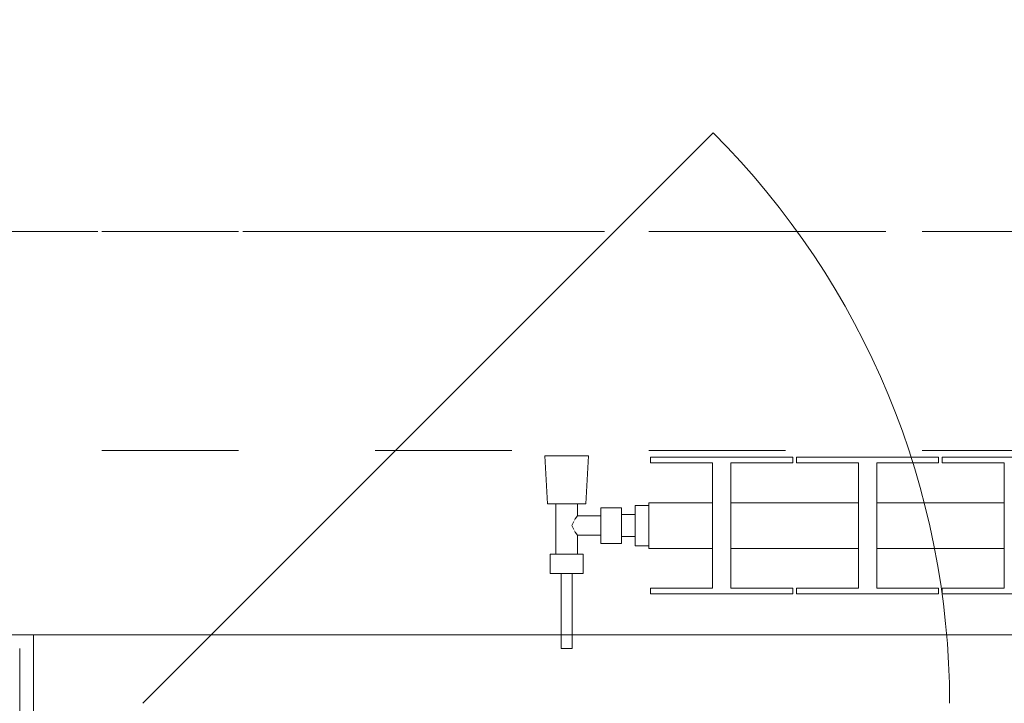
# Model space of a CAD drawing. Header units: metres. Extents: x -4 to 100, y -11 to 17.
# Tile 11 of 256: x 1.12 to 1.84, y 0.205 to 0.705. Entities that reach past the tile are written whole.
import ezdxf

# ---------------------------------------------------------------- set-up
doc = ezdxf.new("R2010")
doc.units = ezdxf.units.M
doc.header["$MEASUREMENT"] = 0
for name, pattern in [('Achse', [0.2, 0.1, -0.05, 0, -0.05]), ('Strichlinie doppelt', [0.546806, 0.264583, -0.105833, 0.070556, -0.105833]), ('Strichlinie eng', [0.115, 0.075, -0.04]), ('Untersicht', [0.1, 0.075, -0.025]), ('Wipeout_Contour', [1, 0, -1])]:
    doc.linetypes.add(name, pattern=pattern)
for name, color, linetype in [('152 - Bemaßung_ Beschriftung.Ausbau', 7, 'Continuous'), ('451 - Universal.Achsen Raster', 7, 'Continuous'), ('604 - Struktur.Wand Aussen', 7, 'Continuous'), ('608 - Struktur.Träger', 7, 'Continuous'), ('650 - Abdeckung.Fußboden Aufbau', 7, 'Continuous'), ('801 - HKLSE.Heizung_ Klima_ Lüftung', 7, 'Continuous')]:
    doc.layers.add(name, color=color, linetype=linetype)
doc.styles.add('ERSTELLTER_STIL_2', font='txt')
doc.dimstyles.new('ERSTELLTER_STIL__3', dxfattribs={"dimtxt": 0.1, "dimasz": 0.0532, "dimexe": 0.18, "dimexo": 0.0625, "dimgap": 0, "dimtad": 1, "dimzin": 0, "dimdsep": 46, "dimtxsty": 'ERSTELLTER_STIL_2', "dimblk": 'ARROWHEAD_2', "dimblk1": 'ARROWHEAD_2', "dimblk2": 'ARROWHEAD_2', "dimcen": 0.09, "dimse1": 1, "dimse2": 1, "dimclrd": 7, "dimclre": 7, "dimclrt": 7, "dimazin": 0, "dimtfac": 1, "dimtdec": 4, "dimtmove": 0, "dimatfit": 3, "dimfxl": 1, "dimtolj": 1, "dimtzin": 0, "dimarcsym": 0})
doc.dimstyles.new('ERSTELLTER_STIL__5', dxfattribs={"dimtxt": 0.1, "dimasz": 0.0532, "dimexe": 0.18, "dimexo": 0.0625, "dimgap": 0, "dimtad": 1, "dimtih": 1, "dimtoh": 1, "dimzin": 0, "dimdsep": 46, "dimtxsty": 'ERSTELLTER_STIL_2', "dimblk": 'ARROWHEAD_2', "dimblk1": 'ARROWHEAD_2', "dimblk2": 'ARROWHEAD_2', "dimcen": 0.09, "dimse1": 1, "dimse2": 1, "dimclrd": 7, "dimclre": 7, "dimclrt": 7, "dimazin": 0, "dimtfac": 1, "dimtdec": 4, "dimtmove": 0, "dimatfit": 3, "dimfxl": 1, "dimtolj": 1, "dimtzin": 0, "dimarcsym": 0})

# ---------------------------------------------------------------- blocks, each defined once
blk = doc.blocks.new('*D420')
at = {"layer": '152 - Bemaßung_ Beschriftung.Ausbau', "color": 7, "linetype": 'Continuous', "lineweight": 5}
for p, q in [((-1.71, 5.89269), (-1.64, 5.85228)), ((-1.675, 0.245), (-1.675, 5.87248)), ((-1.71, 0.26521), (-1.64, 0.22479)), ((-1.6225, 0.245), (-1.7275, 0.245)), ((-1.675, 0.005), (-1.675, 0.245))]:
    blk.add_line(p, q, dxfattribs=at)
at = {"layer": '152 - Bemaßung_ Beschriftung.Ausbau', "color": 7, "lineweight": 5, "char_height": 0.1, "attachment_point": 7, "rotation": 90, "style": 'ERSTELLTER_STIL_2'}
for s, insert in [('\\A1;{\\pql;\\fArial|b0|i0|c0|p38;15}', (-1.695, 5.70048)), ('\\A1;{\\pql;\\fArial|b0|i0|c0|p38;5,62\\fArial|b0|i0|c0|p38;\\A1{\\H.66x;\\S75^  ;}}', (-1.67559, 2.79974))]:
    blk.add_mtext(s, dxfattribs=dict(at, insert=insert))
blk = doc.blocks.new('ARROWHEAD_2')
at = {"color": 0, "linetype": 'Continuous', "lineweight": 0}
for p, q in [((-0.378, -0.655), (0.378, 0.655)), ((0, 0), (-1, 0))]:
    blk.add_line(p, q, dxfattribs=at)
blk = doc.blocks.new('*D421')
at = {"layer": '152 - Bemaßung_ Beschriftung.Ausbau', "color": 7, "linetype": 'Continuous', "lineweight": 5}
for p, q in [((-1.71, 6.04269), (-1.64, 6.00228)), ((-1.675, 5.87248), (-1.675, 6.02248)), ((-1.71, 5.89269), (-1.64, 5.85228)), ((-1.6225, 5.87248), (-1.7275, 5.87248)), ((-1.675, 0.245), (-1.675, 5.87248))]:
    blk.add_line(p, q, dxfattribs=at)
blk = doc.blocks.new('*D479')
at = {"layer": '152 - Bemaßung_ Beschriftung.Ausbau', "color": 7, "linetype": 'Continuous', "lineweight": 5}
for p, q in [((0.225, -4.6125), (0.225, -4.5075)), ((4.04499, -4.6125), (4.04499, -4.5075)), ((0.24521, -4.525), (0.20479, -4.595)), ((4.0652, -4.525), (4.02478, -4.595)), ((-0.015, -4.56), (0.225, -4.56)), ((0.225, -4.56), (4.04499, -4.56)), ((4.04499, -4.56), (4.19499, -4.56))]:
    blk.add_line(p, q, dxfattribs=at)
at = {"layer": '152 - Bemaßung_ Beschriftung.Ausbau', "color": 7, "lineweight": 5, "char_height": 0.1, "attachment_point": 7, "style": 'ERSTELLTER_STIL_2'}
for s, insert in [('\\A1;{\\pql;\\fArial|b0|i0|c0|p38;3,82}', (1.92608, -4.54)), ('\\A1;{\\pql;\\fArial|b0|i0|c0|p38;15}', (3.87299, -4.54))]:
    blk.add_mtext(s, dxfattribs=dict(at, insert=insert))
blk = doc.blocks.new('*D522')
at = {"layer": '152 - Bemaßung_ Beschriftung.Ausbau', "color": 7, "linetype": 'Continuous', "lineweight": 5}
for p, q in [((0.67999, -5.1125), (0.67999, -5.0075)), ((3.97999, -5.1125), (3.97999, -5.0075)), ((0.7002, -5.025), (0.65978, -5.095)), ((4.0002, -5.025), (3.95978, -5.095)), ((0.37999, -5.06), (0.67999, -5.06)), ((0.67999, -5.06), (3.97999, -5.06)), ((3.97999, -5.06), (4.27999, -5.06))]:
    blk.add_line(p, q, dxfattribs=at)
at = {"layer": '152 - Bemaßung_ Beschriftung.Ausbau', "color": 7, "lineweight": 5, "insert": (2.19696, -5.04), "char_height": 0.1, "attachment_point": 7, "style": 'ERSTELLTER_STIL_2'}
blk.add_mtext('\\A1;{\\pql;\\fArial|b0|i0|c0|p38;3,30}', dxfattribs=at)

msp = doc.modelspace()

# ---------------------------------------------------------------- hatches: boundary and pattern name
at = {"layer": '604 - Struktur.Wand Aussen', "linetype": 'Continuous', "lineweight": 0, "true_color": 0x000000}
h = msp.add_hatch(dxfattribs=at)
h.set_pattern_fill('Gips_0001', color=18, style=0, pattern_type=2)
h.set_pattern_definition([(45, (0, 0), (-0.01767767, 0.01767767), [0, -0.025])])
h.paths.add_polyline_path([(1.12, 0.255), (1.12, 0.195), (1.13, 0.195), (1.13, 0.255)])
h = msp.add_hatch(dxfattribs=at)
h.set_pattern_fill('Beton__Stahlbeton_0001', color=18, style=0, pattern_type=2)
h.set_pattern_definition([(45, (0, 0), (-0.084853, 0.084853), []), (45, (-0.04243, 0.04243), (-0.084853, 0.084853), [0.09, -0.03])])
h.paths.add_polyline_path([(0.225, 0.245), (0.225, 0.005), (1.18, 0.005), (1.18, 0.125), (1.12, 0.125), (1.12, 0.195), (1.12, 0.245)])

# ---------------------------------------------------------------- linework, layer by layer
at = {"layer": '451 - Universal.Achsen Raster', "color": 160, "linetype": 'Strichlinie doppelt', "lineweight": 9, "true_color": 0x3232ff}
msp.add_line((64.93503, 0.54998), (-3.175, 0.54998), dxfattribs=at)
at = {"layer": '604 - Struktur.Wand Aussen', "color": 7, "linetype": 'Continuous', "lineweight": 5}
for p, q in [((1.12, 0.255), (1.13, 0.255)), ((1.13, 0.245), (1.13, 0.255)), ((1.13, 0.245), (1.13, 0.255)), ((1.13, 0.195), (1.13, 0.245)), ((1.13, 0.195), (1.13, 0.245))]:
    msp.add_line(p, q, dxfattribs=at)
at = {"layer": '604 - Struktur.Wand Aussen', "color": 7, "linetype": 'Continuous', "lineweight": 13}
msp.add_line((1.12, 0.245), (1.12, 0.195), dxfattribs=at)
at = {"layer": '604 - Struktur.Wand Aussen', "color": 7, "linetype": 'Continuous', "lineweight": 5, "flags": 128}
msp.add_lwpolyline([(1.12, 0.255), (0.68999, 0.255)], dxfattribs=at)
at = {"layer": '604 - Struktur.Wand Aussen', "color": 7, "linetype": 'Continuous', "lineweight": 9}
msp.add_point((1.13, 0.255), dxfattribs=at)
at = {"layer": '608 - Struktur.Träger', "color": 7, "linetype": 'Achse', "lineweight": 9}
msp.add_line((0.37999, 0.54998), (61.87999, 0.54998), dxfattribs=at)
at = {"layer": '608 - Struktur.Träger', "color": 7, "linetype": 'Untersicht', "lineweight": 13}
msp.add_line((0.37999, 0.38998), (61.87999, 0.38998), dxfattribs=at)
at = {"layer": '650 - Abdeckung.Fußboden Aufbau', "color": 7, "linetype": 'Continuous', "lineweight": 13, "flags": 128}
msp.add_lwpolyline([(0.23476, 0.70998), (0.68999, 0.70998), (0.68999, 0.255), (3.96999, 0.255), (3.96999, 0.70998), (4.04499, 0.70998), (4.04499, 5.87248), (2.69999, 5.87248)], dxfattribs=at)

# ---------------------------------------------------------------- next in the draw order: wipeouts: each hides what was drawn before it
at = {"color": 254, "linetype": 'Wipeout_Contour', "lineweight": 0, "ltscale": 596.627745}
msp.add_wipeout([(1.57999, 0.31833), (1.62666, 0.31833), (1.62666, 0.28917), (1.58132, 0.28917), (1.58132, 0.285), (1.68532, 0.285), (1.68532, 0.28917), (1.63999, 0.28917), (1.63999, 0.31833), (1.73332, 0.31833), (1.73332, 0.28917), (1.68799, 0.28917), (1.68799, 0.285), (1.79199, 0.285), (1.79199, 0.28917), (1.74666, 0.28917), (1.74666, 0.31833), (1.83999, 0.31833), (1.83999, 0.28917), (1.79466, 0.28917), (1.79466, 0.285), (1.89866, 0.285), (1.89866, 0.28917), (1.85332, 0.28917), (1.85332, 0.31833), (1.94666, 0.31833), (1.94666, 0.28917), (1.90132, 0.28917), (1.90132, 0.285), (2.00532, 0.285), (2.00532, 0.28917), (1.95999, 0.28917), (1.95999, 0.31833), (2.05332, 0.31833), (2.05332, 0.28917), (2.00799, 0.28917), (2.00799, 0.285), (2.11199, 0.285), (2.11199, 0.28917), (2.06666, 0.28917), (2.06666, 0.31833), (2.15999, 0.31833), (2.15999, 0.28917), (2.11466, 0.28917), (2.11466, 0.285), (2.21866, 0.285), (2.21866, 0.28917), (2.17332, 0.28917), (2.17332, 0.31833), (2.26666, 0.31833), (2.26666, 0.28917), (2.22132, 0.28917), (2.22132, 0.285), (2.32532, 0.285), (2.32532, 0.28917), (2.27999, 0.28917), (2.27999, 0.31833), (2.37332, 0.31833), (2.37332, 0.28917), (2.32799, 0.28917), (2.32799, 0.285), (2.43199, 0.285), (2.43199, 0.28917), (2.38666, 0.28917), (2.38666, 0.31833), (2.47999, 0.31833), (2.47999, 0.28917), (2.43466, 0.28917), (2.43466, 0.285), (2.53866, 0.285), (2.53866, 0.28917), (2.49332, 0.28917), (2.49332, 0.31833), (2.58666, 0.31833), (2.58666, 0.28917), (2.54132, 0.28917), (2.54132, 0.285), (2.64532, 0.285), (2.64532, 0.28917), (2.59999, 0.28917), (2.59999, 0.31833), (2.69332, 0.31833), (2.69332, 0.28917), (2.64799, 0.28917), (2.64799, 0.285), (2.75199, 0.285), (2.75199, 0.28917), (2.70666, 0.28917), (2.70666, 0.31833), (2.79999, 0.31833), (2.79999, 0.28917), (2.75466, 0.28917), (2.75466, 0.285), (2.85866, 0.285), (2.85866, 0.28917), (2.81332, 0.28917), (2.81332, 0.31833), (2.90666, 0.31833), (2.90666, 0.28917), (2.86132, 0.28917), (2.86132, 0.285), (2.96532, 0.285), (2.96532, 0.28917), (2.91999, 0.28917), (2.91999, 0.31833), (3.01332, 0.31833), (3.01332, 0.28917), (2.96799, 0.28917), (2.96799, 0.285), (3.07199, 0.285), (3.07199, 0.28917), (3.02666, 0.28917), (3.02666, 0.31833), (3.11999, 0.31833), (3.11999, 0.28917), (3.07466, 0.28917), (3.07466, 0.285), (3.17866, 0.285), (3.17866, 0.28917), (3.13332, 0.28917), (3.13332, 0.31833), (3.17999, 0.31833), (3.17999, 0.35167), (3.13332, 0.35167), (3.13332, 0.38083), (3.17866, 0.38083), (3.17866, 0.385), (3.07466, 0.385), (3.07466, 0.38083), (3.11999, 0.38083), (3.11999, 0.35167), (3.02666, 0.35167), (3.02666, 0.38083), (3.07199, 0.38083), (3.07199, 0.385), (2.96799, 0.385), (2.96799, 0.38083), (3.01332, 0.38083), (3.01332, 0.35167), (2.91999, 0.35167), (2.91999, 0.38083), (2.96532, 0.38083), (2.96532, 0.385), (2.86132, 0.385), (2.86132, 0.38083), (2.90666, 0.38083), (2.90666, 0.35167), (2.81332, 0.35167), (2.81332, 0.38083), (2.85866, 0.38083), (2.85866, 0.385), (2.75466, 0.385), (2.75466, 0.38083), (2.79999, 0.38083), (2.79999, 0.35167), (2.70666, 0.35167), (2.70666, 0.38083), (2.75199, 0.38083), (2.75199, 0.385), (2.64799, 0.385), (2.64799, 0.38083), (2.69332, 0.38083), (2.69332, 0.35167), (2.59999, 0.35167), (2.59999, 0.38083), (2.64532, 0.38083), (2.64532, 0.385), (2.54132, 0.385), (2.54132, 0.38083), (2.58666, 0.38083), (2.58666, 0.35167), (2.49332, 0.35167), (2.49332, 0.38083), (2.53866, 0.38083), (2.53866, 0.385), (2.43466, 0.385), (2.43466, 0.38083), (2.47999, 0.38083), (2.47999, 0.35167), (2.38666, 0.35167), (2.38666, 0.38083), (2.43199, 0.38083), (2.43199, 0.385), (2.32799, 0.385), (2.32799, 0.38083), (2.37332, 0.38083), (2.37332, 0.35167), (2.27999, 0.35167), (2.27999, 0.38083), (2.32532, 0.38083), (2.32532, 0.385), (2.22132, 0.385), (2.22132, 0.38083), (2.26666, 0.38083), (2.26666, 0.35167), (2.17332, 0.35167), (2.17332, 0.38083), (2.21866, 0.38083), (2.21866, 0.385), (2.11466, 0.385), (2.11466, 0.38083), (2.15999, 0.38083), (2.15999, 0.35167), (2.06666, 0.35167), (2.06666, 0.38083), (2.11199, 0.38083), (2.11199, 0.385), (2.00799, 0.385), (2.00799, 0.38083), (2.05332, 0.38083), (2.05332, 0.35167), (1.95999, 0.35167), (1.95999, 0.38083), (2.00532, 0.38083), (2.00532, 0.385), (1.90132, 0.385), (1.90132, 0.38083), (1.94666, 0.38083), (1.94666, 0.35167), (1.85332, 0.35167), (1.85332, 0.38083), (1.89866, 0.38083), (1.89866, 0.385), (1.79466, 0.385), (1.79466, 0.38083), (1.83999, 0.38083), (1.83999, 0.35167), (1.74666, 0.35167), (1.74666, 0.38083), (1.79199, 0.38083), (1.79199, 0.385), (1.68799, 0.385), (1.68799, 0.38083), (1.73332, 0.38083), (1.73332, 0.35167), (1.63999, 0.35167), (1.63999, 0.38083), (1.68532, 0.38083), (1.68532, 0.385), (1.58132, 0.385), (1.58132, 0.38083), (1.62666, 0.38083), (1.62666, 0.35167), (1.57999, 0.35167)], dxfattribs=at).dxf.layer = '801 - HKLSE.Heizung_ Klima_ Lüftung'

# ---------------------------------------------------------------- next in the draw order: linework, layer by layer
at = {"layer": '604 - Struktur.Wand Aussen', "color": 7, "linetype": 'Continuous', "lineweight": 9}
msp.add_arc((1.21, 0.205), 0.59, 0, 45, dxfattribs=at)
at = {"layer": '801 - HKLSE.Heizung_ Klima_ Lüftung', "color": 7, "linetype": 'Continuous', "lineweight": 5}
for p, q in [((1.68532, 0.385), (1.68532, 0.38083)), ((1.68799, 0.385), (1.79199, 0.385)), ((1.68799, 0.38083), (1.68799, 0.385)), ((1.68799, 0.385), (1.79199, 0.385)), ((1.68799, 0.38083), (1.68799, 0.385)), ((1.79199, 0.385), (1.79199, 0.38083)), ((1.79199, 0.385), (1.79199, 0.38083)), ((1.79466, 0.385), (1.89866, 0.385)), ((1.79466, 0.385), (1.89866, 0.385)), ((1.79466, 0.38083), (1.79466, 0.385)), ((1.62666, 0.28917), (1.62666, 0.38083)), ((1.68532, 0.38083), (1.63999, 0.38083)), ((1.63999, 0.38083), (1.63999, 0.28917)), ((1.73332, 0.38083), (1.68799, 0.38083)), ((1.73332, 0.28917), (1.73332, 0.38083)), ((1.79199, 0.38083), (1.74666, 0.38083)), ((1.74666, 0.38083), (1.74666, 0.28917)), ((1.83999, 0.38083), (1.79466, 0.38083)), ((1.83999, 0.28917), (1.83999, 0.38083)), ((1.63999, 0.35167), (1.73332, 0.35167)), ((1.74666, 0.35167), (1.83999, 0.35167)), ((1.63999, 0.31833), (1.73332, 0.31833)), ((1.74666, 0.31833), (1.83999, 0.31833)), ((1.63999, 0.28917), (1.68532, 0.28917)), ((1.68532, 0.28917), (1.68532, 0.285)), ((1.68799, 0.285), (1.68799, 0.28917)), ((1.68799, 0.285), (1.68799, 0.28917)), ((1.68799, 0.28917), (1.73332, 0.28917)), ((1.74666, 0.28917), (1.79199, 0.28917)), ((1.79199, 0.28917), (1.79199, 0.285)), ((1.79199, 0.28917), (1.79199, 0.285)), ((1.79466, 0.285), (1.79466, 0.28917)), ((1.79466, 0.28917), (1.83999, 0.28917)), ((1.79199, 0.285), (1.68799, 0.285)), ((1.89866, 0.285), (1.79466, 0.285))]:
    msp.add_line(p, q, dxfattribs=at)

# ---------------------------------------------------------------- next in the draw order: wipeouts: each hides what was drawn before it
at = {"color": 254, "linetype": 'Wipeout_Contour', "lineweight": 0, "ltscale": 52.957134}
msp.add_wipeout([(1.57999, 0.34972), (1.56999, 0.34972), (1.56999, 0.343), (1.55999, 0.343), (1.55999, 0.348), (1.54499, 0.348), (1.54499, 0.342), (1.52799, 0.342), (1.52799, 0.351), (1.53399, 0.351), (1.53599, 0.386), (1.50399, 0.386), (1.50599, 0.351), (1.51199, 0.351), (1.51199, 0.314), (1.50799, 0.314), (1.50799, 0.3), (1.51599, 0.3), (1.51599, 0.245), (1.52399, 0.245), (1.52399, 0.3), (1.53199, 0.3), (1.53199, 0.314), (1.52799, 0.314), (1.52799, 0.328), (1.54499, 0.328), (1.54499, 0.322), (1.55999, 0.322), (1.55999, 0.327), (1.56999, 0.327), (1.56999, 0.32028), (1.57999, 0.32028)], dxfattribs=at).dxf.layer = '801 - HKLSE.Heizung_ Klima_ Lüftung'

# ---------------------------------------------------------------- next in the draw order: linework, layer by layer
at = {"layer": '604 - Struktur.Wand Aussen', "color": 7, "linetype": 'Continuous', "lineweight": 9}
for p, q in [((1.21, 0.205), (1.62719, 0.62219)), ((1.13, 0.255), (3.51, 0.255))]:
    msp.add_line(p, q, dxfattribs=at)
at = {"layer": '604 - Struktur.Wand Aussen', "color": 7, "linetype": 'Strichlinie eng', "lineweight": 9}
msp.add_line((1.13, 0.255), (3.51, 0.255), dxfattribs=at)
at = {"layer": '801 - HKLSE.Heizung_ Klima_ Lüftung', "color": 7, "linetype": 'Continuous', "lineweight": 5}
for p, q in [((1.50868, 0.386), (1.50399, 0.386)), ((1.50399, 0.386), (1.50868, 0.386)), ((1.50599, 0.351), (1.50399, 0.386)), ((1.51999, 0.386), (1.50868, 0.386)), ((1.50868, 0.386), (1.51999, 0.386)), ((1.5313, 0.386), (1.51999, 0.386)), ((1.51999, 0.386), (1.5313, 0.386)), ((1.5313, 0.386), (1.53599, 0.386)), ((1.53599, 0.386), (1.5313, 0.386)), ((1.53399, 0.351), (1.53599, 0.386)), ((1.58132, 0.385), (1.68532, 0.385)), ((1.58132, 0.38083), (1.58132, 0.385)), ((1.58132, 0.385), (1.68532, 0.385)), ((1.58132, 0.38083), (1.58132, 0.385)), ((1.62666, 0.38083), (1.58132, 0.38083)), ((1.51009, 0.351), (1.50599, 0.351)), ((1.51999, 0.351), (1.51009, 0.351)), ((1.51199, 0.314), (1.51199, 0.351)), ((1.52989, 0.351), (1.51999, 0.351)), ((1.52799, 0.342), (1.52799, 0.351)), ((1.53399, 0.351), (1.52989, 0.351)), ((1.54499, 0.3415), (1.54499, 0.348)), ((1.54499, 0.348), (1.55999, 0.348)), ((1.55999, 0.3415), (1.55999, 0.348)), ((1.56999, 0.335), (1.56999, 0.34972)), ((1.56999, 0.34972), (1.57999, 0.34972)), ((1.56999, 0.34972), (1.57999, 0.34972)), ((1.56999, 0.335), (1.56999, 0.34972)), ((1.56999, 0.34972), (1.57999, 0.34972)), ((1.56999, 0.34972), (1.57999, 0.34972)), ((1.57999, 0.34679), (1.57999, 0.35167)), ((1.57999, 0.35167), (1.62666, 0.35167)), ((1.57999, 0.335), (1.57999, 0.34679)), ((1.52576, 0.33889), (1.52627, 0.33995)), ((1.52627, 0.33995), (1.52799, 0.342)), ((1.52799, 0.342), (1.54499, 0.342)), ((1.54499, 0.3285), (1.54499, 0.3415)), ((1.55999, 0.343), (1.56999, 0.343)), ((1.55999, 0.3285), (1.55999, 0.3415)), ((1.56999, 0.34066), (1.56999, 0.343)), ((1.56999, 0.335), (1.56999, 0.34066)), ((1.52386, 0.335), (1.52525, 0.33785)), ((1.52525, 0.33215), (1.52386, 0.335)), ((1.56999, 0.32028), (1.56999, 0.335)), ((1.56999, 0.32028), (1.56999, 0.335)), ((1.56999, 0.32934), (1.56999, 0.335)), ((1.57999, 0.32321), (1.57999, 0.335)), ((1.52627, 0.33005), (1.52576, 0.33111)), ((1.52799, 0.328), (1.52627, 0.33005)), ((1.52799, 0.314), (1.52799, 0.328)), ((1.52799, 0.328), (1.54499, 0.328)), ((1.54499, 0.322), (1.54499, 0.3285)), ((1.55999, 0.322), (1.55999, 0.3285)), ((1.55999, 0.327), (1.56999, 0.327)), ((1.56999, 0.327), (1.56999, 0.32934)), ((1.54499, 0.322), (1.55999, 0.322)), ((1.56999, 0.32028), (1.57999, 0.32028)), ((1.56999, 0.32028), (1.57999, 0.32028)), ((1.57999, 0.31833), (1.57999, 0.32321)), ((1.57999, 0.31833), (1.62666, 0.31833)), ((1.51399, 0.314), (1.50799, 0.314)), ((1.50799, 0.3), (1.50799, 0.314)), ((1.52599, 0.314), (1.51399, 0.314)), ((1.53199, 0.314), (1.52599, 0.314)), ((1.53199, 0.3), (1.53199, 0.314)), ((1.51399, 0.3), (1.50799, 0.3)), ((1.52599, 0.3), (1.51399, 0.3)), ((1.51599, 0.245), (1.51599, 0.3)), ((1.51716, 0.3), (1.51599, 0.3)), ((1.51999, 0.3), (1.51716, 0.3)), ((1.52282, 0.3), (1.51999, 0.3)), ((1.52399, 0.3), (1.52282, 0.3)), ((1.52399, 0.245), (1.52399, 0.3)), ((1.53199, 0.3), (1.52599, 0.3)), ((1.58132, 0.285), (1.58132, 0.28917)), ((1.58132, 0.285), (1.58132, 0.28917)), ((1.58132, 0.28917), (1.62666, 0.28917)), ((1.68532, 0.285), (1.58132, 0.285)), ((1.51716, 0.245), (1.51599, 0.245)), ((1.51999, 0.245), (1.51716, 0.245)), ((1.52282, 0.245), (1.51999, 0.245)), ((1.52399, 0.245), (1.52282, 0.245))]:
    msp.add_line(p, q, dxfattribs=at)

# ---------------------------------------------------------------- next in the draw order: dimensions: what is measured, and where the dimension line sits
at = {"layer": '152 - Bemaßung_ Beschriftung.Ausbau', "color": 7, "linetype": 'Continuous', "lineweight": 5}
for base, p1, p2, picture, middle in [((-1.675, 6.02248), (5.76624, 5.87248), (5.76624, 6.02248), '*D421', (-1.745, 5.77672)), ((-1.675, 5.87248), (0.225, 0.245), (5.76624, 5.87248), '*D420', (-1.745, 3.1028))]:
    dim = msp.add_linear_dim(base=base, p1=p1, p2=p2, angle=90, dimstyle='ERSTELLTER_STIL__3', dxfattribs=at)
    dim.commit()
    dim.dimension.update_dxf_attribs({"geometry": picture, "text_midpoint": middle, "dimtype": 160, "text_rotation": 90})
for base, p1, p2, picture, middle in [((4.04499, -4.56), (0.225, 0.245), (4.04499, 3.29123), '*D479', (2.05596, -4.49)), ((3.97999, -5.06), (0.67999, 0.69998), (3.97999, 0.69998), '*D522', (2.32684, -4.99))]:
    dim = msp.add_linear_dim(base=base, p1=p1, p2=p2, angle=0, dimstyle='ERSTELLTER_STIL__5', dxfattribs=at)
    dim.commit()
    dim.dimension.update_dxf_attribs({"geometry": picture, "text_midpoint": middle, "dimtype": 160})

doc.saveas('drawing.dxf')
